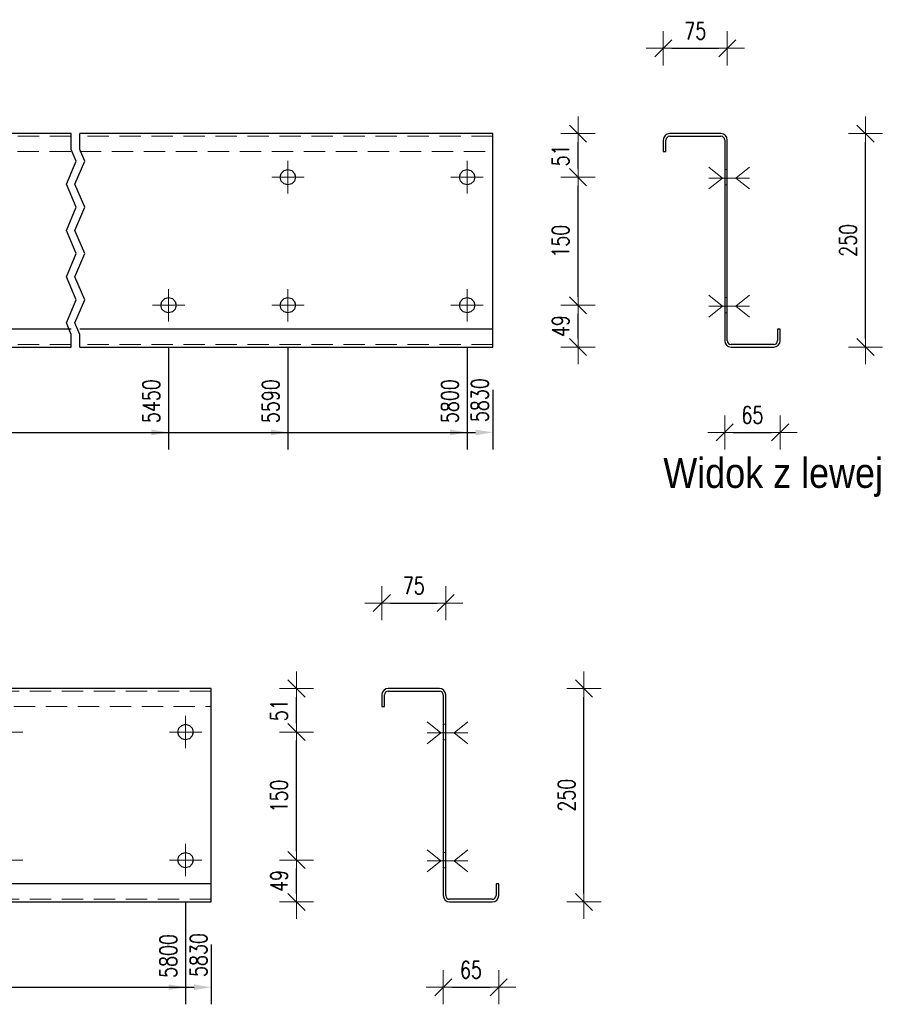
# Model space of a CAD drawing. Header units: millimetres. Extents: x -134 to 978, y 9358 to 10027.
# Tile 12 of 44: x 61 to 163, y 9679 to 9795. Entities that reach past the tile are written whole.
import ezdxf

# ---------------------------------------------------------------- set-up
doc = ezdxf.new("R2010")
doc.units = ezdxf.units.MM
doc.header["$LTSCALE"] = 10
doc.linetypes.add('HIDDEN', pattern=[0.375, 0.25, -0.125])
doc.linetypes.add('MITTE', pattern=[2, 1.25, -0.25, 0.25, -0.25])
doc.layers.get('Defpoints').update_dxf_attribs({"color": 1})
for name, color, linetype, lineweight in [('PS_Bolt', 4, 'Continuous', 13), ('PS_DIM', 4, 'Continuous', 13), ('PS_Hidden', 2, 'HIDDEN', 9), ('PS_Mid', 5, 'MITTE', 15), ('PS_Shape', 161, 'Continuous', 30), ('PS_SOLID', 7, 'Continuous', 30), ('PS_TEXT', 3, 'Continuous', 18)]:
    doc.layers.add(name, color=color, linetype=linetype, lineweight=lineweight)
doc.styles.add('gil', font='txt', dxfattribs={"width": 0.9})
doc.styles.add('simplex', font='simplex.shx', dxfattribs={"width": 0.75})
doc.dimstyles.new('1_10_GŁ_DS1-LS10', dxfattribs={"dimtxt": 2, "dimasz": 2, "dimexe": 2, "dimexo": 5, "dimgap": 1, "dimtad": 1, "dimjust": 4, "dimdec": 0, "dimlfac": 10, "dimtxsty": 'simplex', "dimblk1": 'NONE', "dimsah": 1, "dimcen": 2, "dimclrd": 256, "dimclre": 256, "dimclrt": 3, "dimadec": 1, "dimazin": 0, "dimtfac": 1, "dimtdec": 0, "dimtmove": 2, "dimatfit": 3, "dimfxl": 1, "dimarcsym": 0})
doc.dimstyles.new('1_10_PRZ_DS1-LS10', dxfattribs={"dimtxt": 2, "dimasz": 1, "dimexe": 2, "dimexo": 5, "dimgap": 1, "dimtad": 1, "dimdec": 0, "dimlfac": 10, "dimtxsty": 'simplex', "dimblk": 'dimznak', "dimcen": 2, "dimse1": 1, "dimse2": 1, "dimclrt": 3, "dimadec": 1, "dimazin": 0, "dimtfac": 1, "dimtdec": 0, "dimtix": 1, "dimtmove": 2, "dimatfit": 3, "dimldrblk": 'dim-grot', "dimfxl": 1, "dimarcsym": 0})

# ---------------------------------------------------------------- blocks, each defined once
blk = doc.blocks.new('*D55')
at = {"layer": 'Defpoints', "color": 0, "transparency": 16777216}
for p in [(78.3, 9761.34), (-86.6, 9756.44), (78.3, 9746.44)]:
    blk.add_point(p, dxfattribs=at)
at = {"layer": 'PS_DIM', "lineweight": -2, "transparency": 16777216}
for p, q in [((78.3, 9756.34), (78.3, 9744.44)), ((-86.6, 9751.44), (-86.6, 9744.44)), ((-86.6, 9746.44), (76.3, 9746.44))]:
    blk.add_line(p, q, dxfattribs=at)
at = {"layer": 'PS_DIM', "transparency": 16777216}
blk.add_solid([(76.3, 9746.77), (76.3, 9746.11), (78.3, 9746.44)], dxfattribs=at)
at = {"layer": 'PS_DIM', "color": 3, "transparency": 16777216, "insert": (76.28, 9750.1), "char_height": 2, "attachment_point": 5, "rotation": 90, "style": 'simplex'}
blk.add_mtext('5450', dxfattribs=at)
blk = doc.blocks.new('_None')
blk = doc.blocks.new('*D56')
at = {"layer": 'Defpoints', "color": 0, "transparency": 16777216}
for p in [(92.3, 9761.34), (-86.6, 9756.44), (92.3, 9746.44)]:
    blk.add_point(p, dxfattribs=at)
at = {"layer": 'PS_DIM', "lineweight": -2, "transparency": 16777216}
for p, q in [((92.3, 9756.34), (92.3, 9744.44)), ((-86.6, 9751.44), (-86.6, 9744.44)), ((-86.6, 9746.44), (90.3, 9746.44))]:
    blk.add_line(p, q, dxfattribs=at)
at = {"layer": 'PS_DIM', "transparency": 16777216}
blk.add_solid([(90.3, 9746.77), (90.3, 9746.11), (92.3, 9746.44)], dxfattribs=at)
at = {"layer": 'PS_DIM', "color": 3, "transparency": 16777216, "insert": (90.28, 9750.1), "char_height": 2, "attachment_point": 5, "rotation": 90, "style": 'simplex'}
blk.add_mtext('5590', dxfattribs=at)
blk = doc.blocks.new('*D57')
at = {"layer": 'Defpoints', "color": 0, "transparency": 16777216}
for p in [(113.3, 9761.34), (-86.6, 9756.44), (113.3, 9746.44)]:
    blk.add_point(p, dxfattribs=at)
at = {"layer": 'PS_DIM', "lineweight": -2, "transparency": 16777216}
for p, q in [((113.3, 9756.34), (113.3, 9744.44)), ((-86.6, 9751.44), (-86.6, 9744.44)), ((-86.6, 9746.44), (111.3, 9746.44))]:
    blk.add_line(p, q, dxfattribs=at)
at = {"layer": 'PS_DIM', "transparency": 16777216}
blk.add_solid([(111.3, 9746.77), (111.3, 9746.11), (113.3, 9746.44)], dxfattribs=at)
at = {"layer": 'PS_DIM', "color": 3, "transparency": 16777216, "insert": (111.28, 9750.1), "char_height": 2, "attachment_point": 5, "rotation": 90, "style": 'simplex'}
blk.add_mtext('5800', dxfattribs=at)
blk = doc.blocks.new('*D58')
at = {"layer": 'Defpoints', "color": 0, "transparency": 16777216}
for p in [(-86.6, 9756.44), (116.3, 9756.44), (116.3, 9746.44)]:
    blk.add_point(p, dxfattribs=at)
at = {"layer": 'PS_DIM', "lineweight": -2, "transparency": 16777216}
for p, q in [((-86.6, 9751.44), (-86.6, 9744.44)), ((116.3, 9751.44), (116.3, 9744.44)), ((-86.6, 9746.44), (114.3, 9746.44))]:
    blk.add_line(p, q, dxfattribs=at)
at = {"layer": 'PS_DIM', "transparency": 16777216}
blk.add_solid([(114.3, 9746.77), (114.3, 9746.11), (116.3, 9746.44)], dxfattribs=at)
at = {"layer": 'PS_DIM', "color": 3, "transparency": 16777216, "insert": (114.79, 9750.22), "char_height": 2, "attachment_point": 5, "rotation": 90, "style": 'simplex'}
blk.add_mtext('5830', dxfattribs=at)
blk = doc.blocks.new('dimznak')
at = {"color": 0}
for points in [[(0, 2), (0, -2)], [(-2, 0), (2, 0)]]:
    blk.add_lwpolyline(points, dxfattribs=at)
at = {"color": 2}
blk.add_lwpolyline([(1, 1), (-1, -1)], dxfattribs=at)
blk = doc.blocks.new('*D59')
at = {"layer": 'Defpoints', "color": 0, "transparency": 16777216}
for p in [(113.3, 9761.34), (126.3, 9761.34), (113.3, 9756.44)]:
    blk.add_point(p, dxfattribs=at)
at = {"layer": 'PS_DIM', "color": 0, "lineweight": -2, "transparency": 16777216}
blk.add_line((126.3, 9757.44), (126.3, 9760.34), dxfattribs=at)
for p, rotation in [((126.3, 9761.34), 90), ((126.3, 9756.44), 270)]:
    blk.add_blockref('dimznak', p, dxfattribs=dict(at, rotation=rotation))
at = {"layer": 'PS_DIM', "color": 3, "transparency": 16777216, "insert": (124.26, 9758.89), "char_height": 2, "attachment_point": 5, "rotation": 90, "style": 'simplex'}
blk.add_mtext('49', dxfattribs=at)
blk = doc.blocks.new('dim-grot')
blk.add_hatch(color=256).paths.add_polyline_path([(0, 0), (-2, 0.5), (-2, -0.5)])
blk.add_lwpolyline([(0, 0), (-2, 0.5), (-2, -0.5), (0, 0)])
blk = doc.blocks.new('*D60')
at = {"layer": 'Defpoints', "color": 0, "transparency": 16777216}
for p in [(113.3, 9776.34), (126.3, 9776.34), (113.3, 9761.34)]:
    blk.add_point(p, dxfattribs=at)
at = {"layer": 'PS_DIM', "color": 0, "lineweight": -2, "transparency": 16777216}
blk.add_line((126.3, 9762.34), (126.3, 9775.34), dxfattribs=at)
for p, rotation in [((126.3, 9776.34), 90), ((126.3, 9761.34), 270)]:
    blk.add_blockref('dimznak', p, dxfattribs=dict(at, rotation=rotation))
at = {"layer": 'PS_DIM', "color": 3, "transparency": 16777216, "insert": (124.26, 9768.84), "char_height": 2, "attachment_point": 5, "rotation": 90, "style": 'simplex'}
blk.add_mtext('150', dxfattribs=at)
blk = doc.blocks.new('*D61')
at = {"layer": 'Defpoints', "color": 0, "transparency": 16777216}
for p in [(113.3, 9781.44), (126.3, 9781.44), (113.3, 9776.34)]:
    blk.add_point(p, dxfattribs=at)
at = {"layer": 'PS_DIM', "color": 0, "lineweight": -2, "transparency": 16777216}
blk.add_line((126.3, 9777.34), (126.3, 9780.44), dxfattribs=at)
for p, rotation in [((126.3, 9781.44), 90), ((126.3, 9776.34), 270)]:
    blk.add_blockref('dimznak', p, dxfattribs=dict(at, rotation=rotation))
at = {"layer": 'PS_DIM', "color": 3, "transparency": 16777216, "insert": (124.26, 9778.89), "char_height": 2, "attachment_point": 5, "rotation": 90, "style": 'simplex'}
blk.add_mtext('51', dxfattribs=at)
blk = doc.blocks.new('*D62')
at = {"layer": 'Defpoints', "color": 0, "transparency": 16777216}
for p in [(143.5, 9757.78), (150, 9757.86), (150, 9746.44)]:
    blk.add_point(p, dxfattribs=at)
at = {"layer": 'PS_DIM', "color": 0, "lineweight": -2, "transparency": 16777216}
blk.add_line((144.5, 9746.44), (149, 9746.44), dxfattribs=at)
at = {"layer": 'PS_DIM', "color": 0, "lineweight": -2, "transparency": 16777216, "rotation": 180}
blk.add_blockref('dimznak', (143.5, 9746.44), dxfattribs=at)
at = {"layer": 'PS_DIM', "color": 0, "lineweight": -2, "transparency": 16777216}
blk.add_blockref('dimznak', (150, 9746.44), dxfattribs=at)
at = {"layer": 'PS_DIM', "color": 3, "transparency": 16777216, "insert": (146.75, 9748.48), "char_height": 2, "attachment_point": 5, "style": 'simplex'}
blk.add_mtext('65', dxfattribs=at)
blk = doc.blocks.new('*D63')
at = {"layer": 'Defpoints', "color": 0, "transparency": 16777216}
for p in [(143.8, 9791.44), (136.3, 9780.26), (143.8, 9779.95)]:
    blk.add_point(p, dxfattribs=at)
at = {"layer": 'PS_DIM', "color": 0, "lineweight": -2, "transparency": 16777216}
blk.add_line((137.3, 9791.44), (142.8, 9791.44), dxfattribs=at)
at = {"layer": 'PS_DIM', "color": 0, "lineweight": -2, "transparency": 16777216, "rotation": 180}
blk.add_blockref('dimznak', (136.3, 9791.44), dxfattribs=at)
at = {"layer": 'PS_DIM', "color": 0, "lineweight": -2, "transparency": 16777216}
blk.add_blockref('dimznak', (143.8, 9791.44), dxfattribs=at)
at = {"layer": 'PS_DIM', "color": 3, "transparency": 16777216, "insert": (140.05, 9793.48), "char_height": 2, "attachment_point": 5, "style": 'simplex'}
blk.add_mtext('75', dxfattribs=at)
blk = doc.blocks.new('*D64')
at = {"layer": 'Defpoints', "color": 0, "transparency": 16777216}
for p in [(150, 9781.44), (160, 9781.44), (150, 9756.44)]:
    blk.add_point(p, dxfattribs=at)
at = {"layer": 'PS_DIM', "color": 0, "lineweight": -2, "transparency": 16777216}
blk.add_line((160, 9757.44), (160, 9780.44), dxfattribs=at)
for p, rotation in [((160, 9781.44), 90), ((160, 9756.44), 270)]:
    blk.add_blockref('dimznak', p, dxfattribs=dict(at, rotation=rotation))
at = {"layer": 'PS_DIM', "color": 3, "transparency": 16777216, "insert": (157.96, 9768.94), "char_height": 2, "attachment_point": 5, "rotation": 90, "style": 'simplex'}
blk.add_mtext('250', dxfattribs=at)
blk = doc.blocks.new('*D74')
at = {"layer": 'Defpoints', "color": 0, "transparency": 16777216}
for p in [(80.3, 9696.34), (-86.6, 9691.44), (80.3, 9681.44)]:
    blk.add_point(p, dxfattribs=at)
at = {"layer": 'PS_DIM', "lineweight": -2, "transparency": 16777216}
for p, q in [((80.3, 9691.34), (80.3, 9679.44)), ((-86.6, 9686.44), (-86.6, 9679.44)), ((-86.6, 9681.44), (78.3, 9681.44))]:
    blk.add_line(p, q, dxfattribs=at)
at = {"layer": 'PS_DIM', "transparency": 16777216}
blk.add_solid([(78.3, 9681.77), (78.3, 9681.11), (80.3, 9681.44)], dxfattribs=at)
at = {"layer": 'PS_DIM', "color": 3, "transparency": 16777216, "insert": (78.28, 9685.1), "char_height": 2, "attachment_point": 5, "rotation": 90, "style": 'simplex'}
blk.add_mtext('5800', dxfattribs=at)
blk = doc.blocks.new('*D75')
at = {"layer": 'Defpoints', "color": 0, "transparency": 16777216}
for p in [(-86.6, 9691.44), (83.3, 9691.44), (83.3, 9681.44)]:
    blk.add_point(p, dxfattribs=at)
at = {"layer": 'PS_DIM', "lineweight": -2, "transparency": 16777216}
for p, q in [((-86.6, 9686.44), (-86.6, 9679.44)), ((83.3, 9686.44), (83.3, 9679.44)), ((-86.6, 9681.44), (81.3, 9681.44))]:
    blk.add_line(p, q, dxfattribs=at)
at = {"layer": 'PS_DIM', "transparency": 16777216}
blk.add_solid([(81.3, 9681.77), (81.3, 9681.11), (83.3, 9681.44)], dxfattribs=at)
at = {"layer": 'PS_DIM', "color": 3, "transparency": 16777216, "insert": (81.82, 9685.21), "char_height": 2, "attachment_point": 5, "rotation": 90, "style": 'simplex'}
blk.add_mtext('5830', dxfattribs=at)
blk = doc.blocks.new('*D76')
at = {"layer": 'Defpoints', "color": 0, "transparency": 16777216}
for p in [(80.3, 9696.34), (93.3, 9696.34), (80.3, 9691.44)]:
    blk.add_point(p, dxfattribs=at)
at = {"layer": 'PS_DIM', "color": 0, "lineweight": -2, "transparency": 16777216}
blk.add_line((93.3, 9692.44), (93.3, 9695.34), dxfattribs=at)
for p, rotation in [((93.3, 9696.34), 90), ((93.3, 9691.44), 270)]:
    blk.add_blockref('dimznak', p, dxfattribs=dict(at, rotation=rotation))
at = {"layer": 'PS_DIM', "color": 3, "transparency": 16777216, "insert": (91.26, 9693.89), "char_height": 2, "attachment_point": 5, "rotation": 90, "style": 'simplex'}
blk.add_mtext('49', dxfattribs=at)
blk = doc.blocks.new('*D77')
at = {"layer": 'Defpoints', "color": 0, "transparency": 16777216}
for p in [(80.3, 9711.34), (93.3, 9711.34), (80.3, 9696.34)]:
    blk.add_point(p, dxfattribs=at)
at = {"layer": 'PS_DIM', "color": 0, "lineweight": -2, "transparency": 16777216}
blk.add_line((93.3, 9697.34), (93.3, 9710.34), dxfattribs=at)
for p, rotation in [((93.3, 9711.34), 90), ((93.3, 9696.34), 270)]:
    blk.add_blockref('dimznak', p, dxfattribs=dict(at, rotation=rotation))
at = {"layer": 'PS_DIM', "color": 3, "transparency": 16777216, "insert": (91.26, 9703.84), "char_height": 2, "attachment_point": 5, "rotation": 90, "style": 'simplex'}
blk.add_mtext('150', dxfattribs=at)
blk = doc.blocks.new('*D78')
at = {"layer": 'Defpoints', "color": 0, "transparency": 16777216}
for p in [(80.3, 9716.44), (93.3, 9716.44), (80.3, 9711.34)]:
    blk.add_point(p, dxfattribs=at)
at = {"layer": 'PS_DIM', "color": 0, "lineweight": -2, "transparency": 16777216}
blk.add_line((93.3, 9712.34), (93.3, 9715.44), dxfattribs=at)
for p, rotation in [((93.3, 9716.44), 90), ((93.3, 9711.34), 270)]:
    blk.add_blockref('dimznak', p, dxfattribs=dict(at, rotation=rotation))
at = {"layer": 'PS_DIM', "color": 3, "transparency": 16777216, "insert": (91.26, 9713.89), "char_height": 2, "attachment_point": 5, "rotation": 90, "style": 'simplex'}
blk.add_mtext('51', dxfattribs=at)
blk = doc.blocks.new('*D79')
at = {"layer": 'Defpoints', "color": 0, "transparency": 16777216}
for p in [(110.5, 9692.83), (117, 9692.86), (117, 9681.44)]:
    blk.add_point(p, dxfattribs=at)
at = {"layer": 'PS_DIM', "color": 0, "lineweight": -2, "transparency": 16777216}
blk.add_line((111.5, 9681.44), (116, 9681.44), dxfattribs=at)
at = {"layer": 'PS_DIM', "color": 0, "lineweight": -2, "transparency": 16777216, "rotation": 180}
blk.add_blockref('dimznak', (110.5, 9681.44), dxfattribs=at)
at = {"layer": 'PS_DIM', "color": 0, "lineweight": -2, "transparency": 16777216}
blk.add_blockref('dimznak', (117, 9681.44), dxfattribs=at)
at = {"layer": 'PS_DIM', "color": 3, "transparency": 16777216, "insert": (113.75, 9683.48), "char_height": 2, "attachment_point": 5, "style": 'simplex'}
blk.add_mtext('65', dxfattribs=at)
blk = doc.blocks.new('*D80')
at = {"layer": 'Defpoints', "color": 0, "transparency": 16777216}
for p in [(110.8, 9726.44), (103.3, 9715.33), (110.8, 9714.57)]:
    blk.add_point(p, dxfattribs=at)
at = {"layer": 'PS_DIM', "color": 0, "lineweight": -2, "transparency": 16777216}
blk.add_line((104.3, 9726.44), (109.8, 9726.44), dxfattribs=at)
at = {"layer": 'PS_DIM', "color": 0, "lineweight": -2, "transparency": 16777216, "rotation": 180}
blk.add_blockref('dimznak', (103.3, 9726.44), dxfattribs=at)
at = {"layer": 'PS_DIM', "color": 0, "lineweight": -2, "transparency": 16777216}
blk.add_blockref('dimznak', (110.8, 9726.44), dxfattribs=at)
at = {"layer": 'PS_DIM', "color": 3, "transparency": 16777216, "insert": (107.05, 9728.48), "char_height": 2, "attachment_point": 5, "style": 'simplex'}
blk.add_mtext('75', dxfattribs=at)
blk = doc.blocks.new('*D81')
at = {"layer": 'Defpoints', "color": 0, "transparency": 16777216}
for p in [(117, 9716.44), (127, 9716.44), (117, 9691.44)]:
    blk.add_point(p, dxfattribs=at)
at = {"layer": 'PS_DIM', "color": 0, "lineweight": -2, "transparency": 16777216}
blk.add_line((127, 9692.44), (127, 9715.44), dxfattribs=at)
for p, rotation in [((127, 9716.44), 90), ((127, 9691.44), 270)]:
    blk.add_blockref('dimznak', p, dxfattribs=dict(at, rotation=rotation))
at = {"layer": 'PS_DIM', "color": 3, "transparency": 16777216, "insert": (124.96, 9703.94), "char_height": 2, "attachment_point": 5, "rotation": 90, "style": 'simplex'}
blk.add_mtext('250', dxfattribs=at)
blk = doc.blocks.new('*X564')
at = {"color": 1}
for p, q in [((66.9, 9779.58), (66.9, 9781.44)), ((67.9, 9779.58), (67.9, 9781.44)), ((67.47, 9778.23), (66.9, 9779.58)), ((68.47, 9778.23), (67.9, 9779.58)), ((66.33, 9775.52), (67.47, 9778.23)), ((67.33, 9775.52), (68.47, 9778.23)), ((67.47, 9772.81), (66.33, 9775.52)), ((68.47, 9772.81), (67.33, 9775.52)), ((66.33, 9770.1), (67.47, 9772.81)), ((67.33, 9770.1), (68.47, 9772.81)), ((67.47, 9767.39), (66.33, 9770.1)), ((68.47, 9767.39), (67.33, 9770.1)), ((66.33, 9764.68), (67.47, 9767.39)), ((67.33, 9764.68), (68.47, 9767.39)), ((67.47, 9761.97), (66.33, 9764.68)), ((68.47, 9761.97), (67.33, 9764.68)), ((66.33, 9759.26), (67.47, 9761.97)), ((67.33, 9759.26), (68.47, 9761.97)), ((66.9, 9757.91), (66.33, 9759.26)), ((67.9, 9757.91), (67.33, 9759.26)), ((66.9, 9756.44), (66.9, 9757.91)), ((67.9, 9756.44), (67.9, 9757.91))]:
    blk.add_line(p, q, dxfattribs=at)
at = {"layer": 'PS_Hidden', "color": 2, "linetype": 'HIDDEN'}
for p, q in [((66.9, 9781.14), (38.1, 9781.14)), ((116.3, 9781.14), (67.9, 9781.14)), ((38.1, 9779.34), (66.9, 9779.34)), ((67.9, 9779.34), (116.3, 9779.34)), ((66.9, 9756.74), (38.1, 9756.74)), ((116.3, 9756.74), (67.9, 9756.74))]:
    blk.add_line(p, q, dxfattribs=at)
at = {"layer": 'PS_Mid', "color": 5, "linetype": 'MITTE'}
for p, q in [((92.3, 9778.24), (92.3, 9774.44)), ((113.3, 9778.24), (113.3, 9774.44)), ((94.2, 9776.34), (90.4, 9776.34)), ((115.2, 9776.34), (111.4, 9776.34)), ((78.3, 9763.24), (78.3, 9759.44)), ((92.3, 9763.24), (92.3, 9759.44)), ((113.3, 9763.24), (113.3, 9759.44)), ((80.2, 9761.34), (76.4, 9761.34)), ((94.2, 9761.34), (90.4, 9761.34)), ((115.2, 9761.34), (111.4, 9761.34))]:
    blk.add_line(p, q, dxfattribs=at)
at = {"layer": 'PS_SOLID', "color": 7, "linetype": 'Continuous'}
for p, q in [((66.9, 9781.44), (56.5, 9781.44)), ((78.3, 9781.44), (67.9, 9781.44)), ((92.3, 9781.44), (78.3, 9781.44)), ((113.3, 9781.44), (92.3, 9781.44)), ((116.3, 9781.44), (113.3, 9781.44)), ((116.3, 9758.54), (116.3, 9781.44)), ((91.4, 9776.34), (91.52, 9776.79)), ((91.52, 9775.89), (91.4, 9776.34)), ((91.52, 9776.79), (91.85, 9777.12)), ((91.85, 9777.12), (92.3, 9777.24)), ((92.3, 9777.24), (92.75, 9777.12)), ((92.75, 9777.12), (93.08, 9776.79)), ((93.08, 9776.79), (93.2, 9776.34)), ((93.2, 9776.34), (93.08, 9775.89)), ((112.4, 9776.34), (112.52, 9776.79)), ((112.52, 9775.89), (112.4, 9776.34)), ((112.52, 9776.79), (112.85, 9777.12)), ((112.85, 9777.12), (113.3, 9777.24)), ((113.3, 9777.24), (113.75, 9777.12)), ((113.75, 9777.12), (114.08, 9776.79)), ((114.08, 9776.79), (114.2, 9776.34)), ((114.2, 9776.34), (114.08, 9775.89)), ((91.85, 9775.56), (91.52, 9775.89)), ((92.3, 9775.44), (91.85, 9775.56)), ((92.75, 9775.56), (92.3, 9775.44)), ((93.08, 9775.89), (92.75, 9775.56)), ((112.85, 9775.56), (112.52, 9775.89)), ((113.3, 9775.44), (112.85, 9775.56)), ((113.75, 9775.56), (113.3, 9775.44)), ((114.08, 9775.89), (113.75, 9775.56)), ((77.4, 9761.34), (77.52, 9761.79)), ((77.52, 9760.89), (77.4, 9761.34)), ((77.52, 9761.79), (77.85, 9762.12)), ((77.85, 9762.12), (78.3, 9762.24)), ((78.3, 9762.24), (78.75, 9762.12)), ((78.75, 9762.12), (79.08, 9761.79)), ((79.08, 9761.79), (79.2, 9761.34)), ((79.2, 9761.34), (79.08, 9760.89)), ((91.4, 9761.34), (91.52, 9761.79)), ((91.52, 9760.89), (91.4, 9761.34)), ((91.52, 9761.79), (91.85, 9762.12)), ((91.85, 9762.12), (92.3, 9762.24)), ((92.3, 9762.24), (92.75, 9762.12)), ((92.75, 9762.12), (93.08, 9761.79)), ((93.08, 9761.79), (93.2, 9761.34)), ((93.2, 9761.34), (93.08, 9760.89)), ((112.4, 9761.34), (112.52, 9761.79)), ((112.52, 9760.89), (112.4, 9761.34)), ((112.52, 9761.79), (112.85, 9762.12)), ((112.85, 9762.12), (113.3, 9762.24)), ((113.3, 9762.24), (113.75, 9762.12)), ((113.75, 9762.12), (114.08, 9761.79)), ((114.08, 9761.79), (114.2, 9761.34)), ((114.2, 9761.34), (114.08, 9760.89)), ((77.85, 9760.56), (77.52, 9760.89)), ((78.3, 9760.44), (77.85, 9760.56)), ((78.75, 9760.56), (78.3, 9760.44)), ((79.08, 9760.89), (78.75, 9760.56)), ((91.85, 9760.56), (91.52, 9760.89)), ((92.3, 9760.44), (91.85, 9760.56)), ((92.75, 9760.56), (92.3, 9760.44)), ((93.08, 9760.89), (92.75, 9760.56)), ((112.85, 9760.56), (112.52, 9760.89)), ((113.3, 9760.44), (112.85, 9760.56)), ((113.75, 9760.56), (113.3, 9760.44)), ((114.08, 9760.89), (113.75, 9760.56)), ((66.9, 9758.54), (38.1, 9758.54)), ((116.3, 9758.54), (67.9, 9758.54)), ((116.3, 9756.44), (116.3, 9758.54)), ((38.1, 9756.44), (66.9, 9756.44)), ((67.9, 9756.44), (116.3, 9756.44))]:
    blk.add_line(p, q, dxfattribs=at)
blk = doc.blocks.new('*X566')
at = {"color": 3, "linetype": 'Continuous'}
for p, q in [((143.22, 9776.24), (141.62, 9777.52)), ((144.8, 9776.24), (146.4, 9777.52)), ((141.62, 9774.96), (143.22, 9776.24)), ((141.62, 9776.24), (146.4, 9776.24)), ((146.4, 9774.96), (144.8, 9776.24))]:
    blk.add_line(p, q, dxfattribs=at)
blk = doc.blocks.new('*X567')
at = {"color": 3, "linetype": 'Continuous'}
for p, q in [((143.22, 9761.24), (141.62, 9762.52)), ((144.8, 9761.24), (146.4, 9762.52)), ((141.62, 9759.96), (143.22, 9761.24)), ((141.62, 9761.24), (146.4, 9761.24)), ((146.4, 9759.96), (144.8, 9761.24))]:
    blk.add_line(p, q, dxfattribs=at)
blk = doc.blocks.new('*X568')
at = {"color": 3, "linetype": 'Continuous'}
for p, q in [((143.22, 9761.24), (141.62, 9762.52)), ((144.8, 9761.24), (146.4, 9762.52)), ((141.62, 9759.96), (143.22, 9761.24)), ((141.62, 9761.24), (146.4, 9761.24)), ((146.4, 9759.96), (144.8, 9761.24))]:
    blk.add_line(p, q, dxfattribs=at)
blk = doc.blocks.new('*X569')
at = {"color": 3, "linetype": 'Continuous'}
for p, q in [((143.22, 9776.24), (141.62, 9777.52)), ((144.8, 9776.24), (146.4, 9777.52)), ((141.62, 9774.96), (143.22, 9776.24)), ((141.62, 9776.24), (146.4, 9776.24)), ((146.4, 9774.96), (144.8, 9776.24))]:
    blk.add_line(p, q, dxfattribs=at)
blk = doc.blocks.new('*X570')
at = {"color": 3, "linetype": 'Continuous'}
for p, q in [((143.22, 9761.24), (141.62, 9762.52)), ((144.8, 9761.24), (146.4, 9762.52)), ((141.62, 9759.96), (143.22, 9761.24)), ((141.62, 9761.24), (146.4, 9761.24)), ((146.4, 9759.96), (144.8, 9761.24))]:
    blk.add_line(p, q, dxfattribs=at)
blk = doc.blocks.new('*X571')
at = {"color": 3, "linetype": 'Continuous'}
for p, q in [((143.22, 9761.24), (141.62, 9762.52)), ((144.8, 9761.24), (146.4, 9762.52)), ((141.62, 9759.96), (143.22, 9761.24)), ((141.62, 9761.24), (146.4, 9761.24)), ((146.4, 9759.96), (144.8, 9761.24))]:
    blk.add_line(p, q, dxfattribs=at)
blk = doc.blocks.new('*X572')
at = {"color": 3, "linetype": 'Continuous'}
for p, q in [((143.22, 9776.24), (141.62, 9777.52)), ((144.8, 9776.24), (146.4, 9777.52)), ((141.62, 9774.96), (143.22, 9776.24)), ((141.62, 9776.24), (146.4, 9776.24)), ((146.4, 9774.96), (144.8, 9776.24))]:
    blk.add_line(p, q, dxfattribs=at)
blk = doc.blocks.new('*X573')
at = {"color": 3, "linetype": 'Continuous'}
for p, q in [((143.22, 9776.24), (141.62, 9777.52)), ((144.8, 9776.24), (146.4, 9777.52)), ((141.62, 9774.96), (143.22, 9776.24)), ((141.62, 9776.24), (146.4, 9776.24)), ((146.4, 9774.96), (144.8, 9776.24))]:
    blk.add_line(p, q, dxfattribs=at)
blk = doc.blocks.new('*X574')
at = {"layer": 'PS_Hidden', "color": 2, "linetype": 'HIDDEN'}
for p, q in [((143.8, 9777.24), (143.5, 9777.24)), ((143.5, 9775.44), (143.8, 9775.44)), ((143.8, 9762.24), (143.5, 9762.24)), ((143.5, 9760.44), (143.8, 9760.44))]:
    blk.add_line(p, q, dxfattribs=at)
at = {"layer": 'PS_SOLID', "color": 7, "linetype": 'Continuous'}
for p, q in [((143.05, 9781.44), (137.05, 9781.44)), ((137.05, 9781.14), (143.05, 9781.14)), ((136.3, 9780.69), (136.3, 9779.34)), ((136.6, 9779.34), (136.6, 9780.69)), ((143.5, 9780.69), (143.5, 9757.19)), ((143.8, 9776.34), (143.8, 9780.69)), ((136.3, 9779.34), (136.6, 9779.34)), ((143.8, 9761.34), (143.8, 9776.34)), ((143.8, 9757.19), (143.8, 9761.34)), ((150, 9758.54), (149.7, 9758.54)), ((149.7, 9758.54), (149.7, 9757.19)), ((150, 9757.19), (150, 9758.54)), ((149.25, 9756.74), (144.25, 9756.74)), ((144.25, 9756.44), (149.25, 9756.44))]:
    blk.add_line(p, q, dxfattribs=at)
at = {"layer": 'PS_SOLID'}
for centre, radius, start, end in [((137.05, 9780.69), 0.75, 90, 180), ((137.05, 9780.69), 0.45, 90, 180), ((143.05, 9780.69), 0.75, 360, 90), ((143.05, 9780.69), 0.45, 360, 90), ((144.25, 9757.19), 0.75, 180, 270), ((144.25, 9757.19), 0.45, 180, 270), ((149.25, 9757.19), 0.45, 270, 0), ((149.25, 9757.19), 0.75, 270, 0)]:
    blk.add_arc(centre, radius, start, end, dxfattribs=at)
blk = doc.blocks.new('*X575')
at = {"color": 3, "style": 'gil', "width": 0.9}
blk.add_text('Widok z lewej', height=3.5, dxfattribs=at).set_placement((136.3, 9739.94))
blk = doc.blocks.new('*X580')
at = {"layer": 'PS_Hidden', "color": 2, "linetype": 'HIDDEN'}
for p, q in [((83.3, 9716.14), (48.9, 9716.14)), ((48.9, 9714.34), (83.3, 9714.34)), ((83.3, 9691.74), (48.9, 9691.74))]:
    blk.add_line(p, q, dxfattribs=at)
at = {"layer": 'PS_Mid', "color": 5, "linetype": 'MITTE'}
for p, q in [((80.3, 9713.24), (80.3, 9709.44)), ((61.2, 9711.34), (57.4, 9711.34)), ((82.2, 9711.34), (78.4, 9711.34)), ((80.3, 9698.24), (80.3, 9694.44)), ((61.2, 9696.34), (57.4, 9696.34)), ((82.2, 9696.34), (78.4, 9696.34))]:
    blk.add_line(p, q, dxfattribs=at)
at = {"layer": 'PS_SOLID', "color": 7, "linetype": 'Continuous'}
for p, q in [((80.3, 9716.44), (59.3, 9716.44)), ((83.3, 9716.44), (80.3, 9716.44)), ((83.3, 9693.54), (83.3, 9716.44)), ((79.4, 9711.34), (79.52, 9711.79)), ((79.52, 9711.79), (79.85, 9712.12)), ((79.85, 9712.12), (80.3, 9712.24)), ((80.3, 9712.24), (80.75, 9712.12)), ((80.75, 9712.12), (81.08, 9711.79)), ((81.08, 9711.79), (81.2, 9711.34)), ((79.52, 9710.89), (79.4, 9711.34)), ((79.85, 9710.56), (79.52, 9710.89)), ((80.3, 9710.44), (79.85, 9710.56)), ((80.75, 9710.56), (80.3, 9710.44)), ((81.08, 9710.89), (80.75, 9710.56)), ((81.2, 9711.34), (81.08, 9710.89)), ((79.4, 9696.34), (79.52, 9696.79)), ((79.52, 9696.79), (79.85, 9697.12)), ((79.85, 9697.12), (80.3, 9697.24)), ((80.3, 9697.24), (80.75, 9697.12)), ((80.75, 9697.12), (81.08, 9696.79)), ((81.08, 9696.79), (81.2, 9696.34)), ((79.52, 9695.89), (79.4, 9696.34)), ((79.85, 9695.56), (79.52, 9695.89)), ((80.3, 9695.44), (79.85, 9695.56)), ((80.75, 9695.56), (80.3, 9695.44)), ((81.08, 9695.89), (80.75, 9695.56)), ((81.2, 9696.34), (81.08, 9695.89)), ((83.3, 9693.54), (48.9, 9693.54)), ((83.3, 9691.44), (83.3, 9693.54)), ((48.9, 9691.44), (83.3, 9691.44))]:
    blk.add_line(p, q, dxfattribs=at)
blk = doc.blocks.new('*X586')
at = {"color": 3, "linetype": 'Continuous'}
for p, q in [((110.22, 9696.24), (108.62, 9697.52)), ((111.8, 9696.24), (113.4, 9697.52)), ((108.62, 9694.96), (110.22, 9696.24)), ((108.62, 9696.24), (113.4, 9696.24)), ((113.4, 9694.96), (111.8, 9696.24))]:
    blk.add_line(p, q, dxfattribs=at)
blk = doc.blocks.new('*X587')
at = {"color": 3, "linetype": 'Continuous'}
for p, q in [((110.22, 9696.24), (108.62, 9697.52)), ((111.8, 9696.24), (113.4, 9697.52)), ((108.62, 9694.96), (110.22, 9696.24)), ((108.62, 9696.24), (113.4, 9696.24)), ((113.4, 9694.96), (111.8, 9696.24))]:
    blk.add_line(p, q, dxfattribs=at)
blk = doc.blocks.new('*X588')
at = {"color": 3, "linetype": 'Continuous'}
for p, q in [((110.22, 9696.24), (108.62, 9697.52)), ((111.8, 9696.24), (113.4, 9697.52)), ((108.62, 9694.96), (110.22, 9696.24)), ((108.62, 9696.24), (113.4, 9696.24)), ((113.4, 9694.96), (111.8, 9696.24))]:
    blk.add_line(p, q, dxfattribs=at)
blk = doc.blocks.new('*X589')
at = {"color": 3, "linetype": 'Continuous'}
for p, q in [((110.22, 9711.24), (108.62, 9712.52)), ((111.8, 9711.24), (113.4, 9712.52)), ((108.62, 9709.96), (110.22, 9711.24)), ((108.62, 9711.24), (113.4, 9711.24)), ((113.4, 9709.96), (111.8, 9711.24))]:
    blk.add_line(p, q, dxfattribs=at)
blk = doc.blocks.new('*X590')
at = {"layer": 'PS_Hidden', "color": 2, "linetype": 'HIDDEN'}
for p, q in [((110.8, 9712.24), (110.5, 9712.24)), ((110.5, 9710.44), (110.8, 9710.44)), ((110.8, 9697.24), (110.5, 9697.24)), ((110.5, 9695.44), (110.8, 9695.44))]:
    blk.add_line(p, q, dxfattribs=at)
at = {"layer": 'PS_SOLID', "color": 7, "linetype": 'Continuous'}
for p, q in [((110.05, 9716.44), (104.05, 9716.44)), ((104.05, 9716.14), (110.05, 9716.14)), ((103.3, 9715.69), (103.3, 9714.34)), ((103.6, 9714.34), (103.6, 9715.69)), ((110.5, 9715.69), (110.5, 9692.19)), ((110.8, 9711.34), (110.8, 9715.69)), ((103.3, 9714.34), (103.6, 9714.34)), ((110.8, 9696.34), (110.8, 9711.34)), ((110.8, 9692.19), (110.8, 9696.34)), ((117, 9693.54), (116.7, 9693.54)), ((116.7, 9693.54), (116.7, 9692.19)), ((117, 9692.19), (117, 9693.54)), ((116.25, 9691.74), (111.25, 9691.74)), ((111.25, 9691.44), (116.25, 9691.44))]:
    blk.add_line(p, q, dxfattribs=at)
at = {"layer": 'PS_SOLID'}
for centre, radius, start, end in [((104.05, 9715.69), 0.75, 90, 180), ((104.05, 9715.69), 0.45, 90, 180), ((110.05, 9715.69), 0.75, 360, 90), ((110.05, 9715.69), 0.45, 360, 90), ((111.25, 9692.19), 0.75, 180, 270), ((111.25, 9692.19), 0.45, 180, 270), ((116.25, 9692.19), 0.45, 270, 0), ((116.25, 9692.19), 0.75, 270, 0)]:
    blk.add_arc(centre, radius, start, end, dxfattribs=at)
blk = doc.blocks.new('*X591')
at = {"color": 3, "linetype": 'Continuous'}
for p, q in [((110.22, 9711.24), (108.62, 9712.52)), ((111.8, 9711.24), (113.4, 9712.52)), ((108.62, 9709.96), (110.22, 9711.24)), ((108.62, 9711.24), (113.4, 9711.24)), ((113.4, 9709.96), (111.8, 9711.24))]:
    blk.add_line(p, q, dxfattribs=at)
blk = doc.blocks.new('*X592')
at = {"color": 3, "linetype": 'Continuous'}
for p, q in [((110.22, 9696.24), (108.62, 9697.52)), ((111.8, 9696.24), (113.4, 9697.52)), ((108.62, 9694.96), (110.22, 9696.24)), ((108.62, 9696.24), (113.4, 9696.24)), ((113.4, 9694.96), (111.8, 9696.24))]:
    blk.add_line(p, q, dxfattribs=at)
blk = doc.blocks.new('*X593')
at = {"color": 3, "linetype": 'Continuous'}
for p, q in [((110.22, 9711.24), (108.62, 9712.52)), ((111.8, 9711.24), (113.4, 9712.52)), ((108.62, 9709.96), (110.22, 9711.24)), ((108.62, 9711.24), (113.4, 9711.24)), ((113.4, 9709.96), (111.8, 9711.24))]:
    blk.add_line(p, q, dxfattribs=at)
blk = doc.blocks.new('*X594')
at = {"color": 3, "linetype": 'Continuous'}
for p, q in [((110.22, 9711.24), (108.62, 9712.52)), ((111.8, 9711.24), (113.4, 9712.52)), ((108.62, 9709.96), (110.22, 9711.24)), ((108.62, 9711.24), (113.4, 9711.24)), ((113.4, 9709.96), (111.8, 9711.24))]:
    blk.add_line(p, q, dxfattribs=at)

msp = doc.modelspace()

# ---------------------------------------------------------------- block references
at = {"layer": 'PS_Bolt', "color": 3}
for name in ['*X566', '*X569', '*X572', '*X573', '*X567', '*X568', '*X570', '*X571', '*X589', '*X591', '*X593', '*X594', '*X586', '*X587', '*X588', '*X592']:
    msp.add_blockref(name, (0, 0), dxfattribs=at)
at = {"layer": 'PS_Shape', "color": 5}
for name in ['*X564', '*X574', '*X580', '*X590']:
    msp.add_blockref(name, (0, 0), dxfattribs=at)
at = {"layer": 'PS_TEXT'}
msp.add_blockref('*X575', (0, 0), dxfattribs=at)

# ---------------------------------------------------------------- dimensions: what is measured, and where the dimension line sits
at = {"layer": 'PS_DIM'}
for base, p1, p2, picture, middle in [((143.8, 9791.44), (136.3, 9780.26), (143.8, 9779.95), '*D63', (140.05, 9793.48)), ((150, 9746.44), (143.5, 9757.78), (150, 9757.86), '*D62', (146.75, 9748.48)), ((110.8, 9726.44), (103.3, 9715.33), (110.8, 9714.57), '*D80', (107.05, 9728.48)), ((117, 9681.44), (110.5, 9692.83), (117, 9692.86), '*D79', (113.75, 9683.48))]:
    dim = msp.add_linear_dim(base=base, p1=p1, p2=p2, dimstyle='1_10_PRZ_DS1-LS10', dxfattribs=at)
    dim.commit()
    dim.dimension.update_dxf_attribs({"geometry": picture, "text_midpoint": middle, "dimtype": 128})
for base, p1, p2, picture, middle in [((126.3, 9781.44), (113.3, 9776.34), (113.3, 9781.44), '*D61', (124.26, 9778.89)), ((160, 9781.44), (150, 9756.44), (150, 9781.44), '*D64', (157.96, 9768.94)), ((126.3, 9776.34), (113.3, 9761.34), (113.3, 9776.34), '*D60', (124.26, 9768.84)), ((126.3, 9761.34), (113.3, 9756.44), (113.3, 9761.34), '*D59', (124.26, 9758.89)), ((93.3, 9716.44), (80.3, 9711.34), (80.3, 9716.44), '*D78', (91.26, 9713.89)), ((127, 9716.44), (117, 9691.44), (117, 9716.44), '*D81', (124.96, 9703.94)), ((93.3, 9711.34), (80.3, 9696.34), (80.3, 9711.34), '*D77', (91.26, 9703.84)), ((93.3, 9696.34), (80.3, 9691.44), (80.3, 9696.34), '*D76', (91.26, 9693.89))]:
    dim = msp.add_linear_dim(base=base, p1=p1, p2=p2, angle=90, dimstyle='1_10_PRZ_DS1-LS10', dxfattribs=at)
    dim.commit()
    dim.dimension.update_dxf_attribs({"geometry": picture, "text_midpoint": middle, "dimtype": 128})
for base, p1, p2, text, picture, middle in [((78.3, 9746.44), (-86.6, 9756.44), (78.3, 9761.34), '5450', '*D55', (76.28, 9750.1)), ((92.3, 9746.44), (-86.6, 9756.44), (92.3, 9761.34), '5590', '*D56', (90.28, 9750.1)), ((113.3, 9746.44), (-86.6, 9756.44), (113.3, 9761.34), '5800', '*D57', (111.28, 9750.1)), ((116.3, 9746.44), (-86.6, 9756.44), (116.3, 9756.44), '5830', '*D58', (114.79, 9750.22)), ((80.3, 9681.44), (-86.6, 9691.44), (80.3, 9696.34), '5800', '*D74', (78.28, 9685.1)), ((83.3, 9681.44), (-86.6, 9691.44), (83.3, 9691.44), '5830', '*D75', (81.82, 9685.21))]:
    dim = msp.add_linear_dim(base=base, p1=p1, p2=p2, text=text, dimstyle='1_10_GŁ_DS1-LS10', dxfattribs=at)
    dim.commit()
    dim.dimension.update_dxf_attribs({"geometry": picture, "text_midpoint": middle, "dimtype": 128, "text_rotation": 90})

doc.saveas('drawing.dxf')
